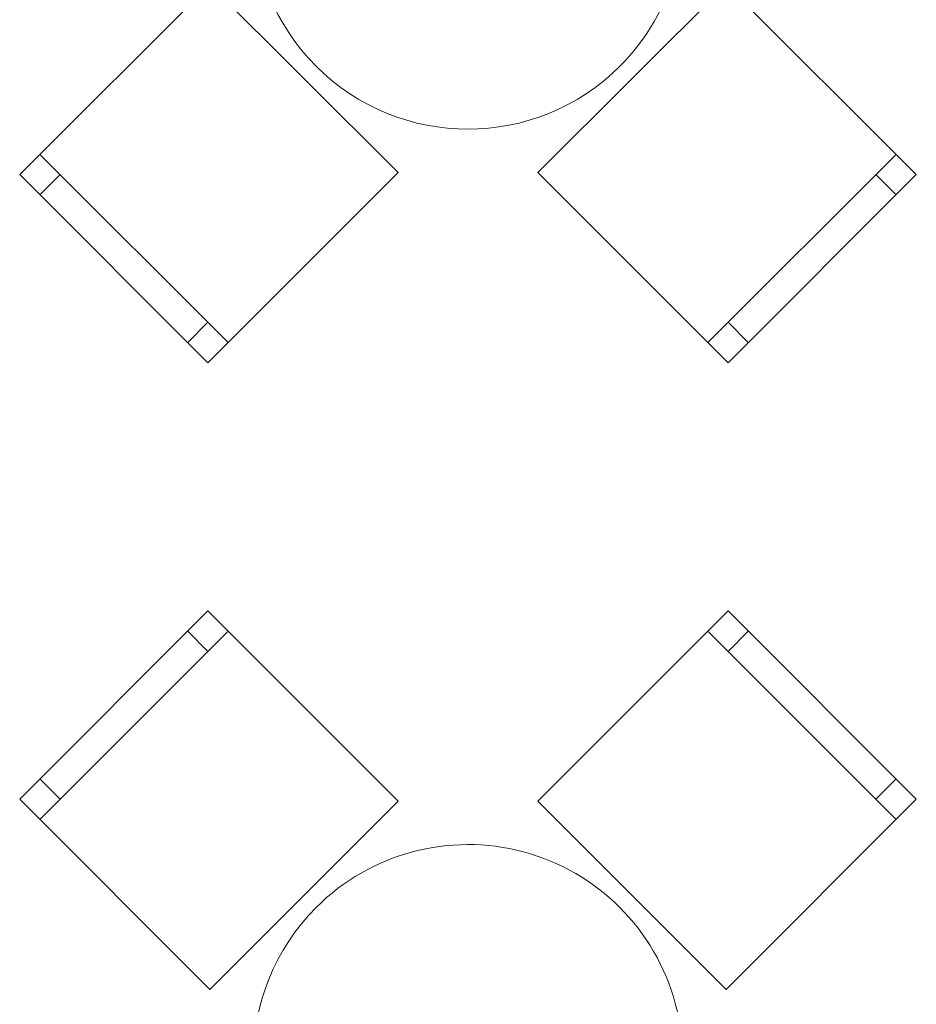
# Model space of a CAD drawing. Header units: millimetres. Extents: x 0 to 1184, y 0 to 836.
# Tile 61 of 86: x 108 to 124, y 576 to 593. Entities that reach past the tile are written whole.
import ezdxf
from ezdxf.xclip import XClip

# ---------------------------------------------------------------- set-up
doc = ezdxf.new("R2010")
doc.units = ezdxf.units.MM
doc.header["$MEASUREMENT"] = 0
doc.header["$XCLIPFRAME"] = 0
doc.layers.add('Интерьер - Мебель', color=7, linetype='Continuous')

# ---------------------------------------------------------------- blocks, each defined once
blk = doc.blocks.new('Чертеж_4_4', base_point=(-278.479, 89.564))
at = {"layer": 'Интерьер - Мебель', "color": 7, "linetype": 'Continuous', "lineweight": 15}
for p, q in [((112.05, 587.264), (108.762, 590.552)), ((123.717, 590.552), (120.429, 587.264)), ((109.116, 590.198), (108.762, 589.845)), ((123.364, 590.198), (123.717, 589.845)), ((111.697, 587.617), (111.343, 587.264)), ((120.783, 587.617), (121.136, 587.264)), ((108.762, 578.931), (112.05, 582.219)), ((111.697, 581.866), (111.343, 582.219)), ((120.429, 582.219), (123.717, 578.931)), ((120.783, 581.866), (121.136, 582.219)), ((109.116, 579.285), (108.762, 579.638)), ((123.364, 579.285), (123.717, 579.638))]:
    blk.add_line(p, q, dxfattribs=at)
at = {"layer": 'Интерьер - Мебель', "color": 7, "linetype": 'Continuous', "lineweight": 15, "flags": 128}
for points in [[(113.588, 597.393, 1), (118.891, 592.09, 1)], [(113.588, 577.393, 1), (118.891, 572.09, 1)]]:
    blk.add_lwpolyline(points, format="xyb", close=True, dxfattribs=at)
for points in [[(115.02, 590.234), (111.732, 593.522), (108.409, 590.198), (111.697, 586.91)], [(120.748, 593.522), (117.459, 590.234), (120.783, 586.91), (124.071, 590.198)], [(111.732, 575.961), (115.02, 579.249), (111.697, 582.573), (108.409, 579.285)], [(117.459, 579.249), (120.748, 575.961), (124.071, 579.285), (120.783, 582.573)]]:
    blk.add_lwpolyline(points, close=True, dxfattribs=at)

msp = doc.modelspace()

# ---------------------------------------------------------------- block references
at = {"color": 161, "linetype": 'Continuous', "lineweight": 40, "true_color": 0x83aefe}
ref = msp.add_blockref('Чертеж_4_4', (-278.479, 89.564), dxfattribs=at)
XClip(ref).set_block_clipping_path([(57.3201676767, 151.7660533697), (1181.0522393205, 828.727105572)])

doc.saveas('drawing.dxf')
